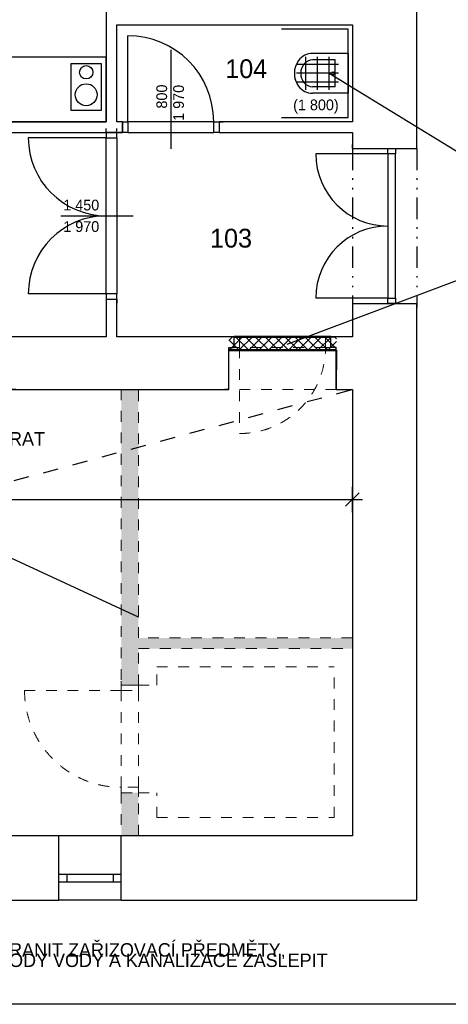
# Model space of a CAD drawing. Header units: millimetres. Extents: x -43330 to -14067, y 26687 to 41537.
# Tile 3 of 5: x -29112 to -25124, y 26687 to 35844. Entities that reach past the tile are written whole.
import ezdxf

# ---------------------------------------------------------------- set-up
doc = ezdxf.new("R2010")
doc.units = ezdxf.units.MM
doc.header["$MEASUREMENT"] = 0
for name, pattern in [('Čerchovaná se dvěma tečkami M', [455, 200, -75, 15, -75, 15, -75]), ('Čárkovaná', [282.222223, 141.111112, -141.111112]), ('Čárkovaná M', [200, 100, -100])]:
    doc.linetypes.add(name, pattern=pattern)
for name, color, linetype in [('Dveře ArchiCADu', 7, 'Continuous'), ('Kóty', 7, 'Continuous'), ('Nábytek', 7, 'Continuous'), ('Okna ArchiCADu', 7, 'Continuous'), ('SLEPAK', 7, 'Continuous'), ('Značky dveří ArchiCADu', 7, 'Continuous')]:
    doc.layers.add(name, color=color, linetype=linetype)
doc.styles.add('GENERATED_STYLE_1', font='txt')
doc.styles.add('GENERATED_STYLE_2', font='txt')
doc.dimstyles.new('GENERATED_STYLE__1', dxfattribs={"dimtxt": 150, "dimasz": 118.75, "dimexe": 0.18, "dimexo": 0, "dimgap": 0.09, "dimtad": 1, "dimtih": 1, "dimtoh": 1, "dimdec": 0, "dimzin": 0, "dimdsep": 46, "dimtxsty": 'GENERATED_STYLE_1', "dimblk": 'ARROWHEAD_6', "dimblk1": 'ARROWHEAD_6', "dimblk2": 'ARROWHEAD_6', "dimcen": 0.09, "dimclrd": 7, "dimclre": 7, "dimclrt": 7, "dimazin": 0, "dimtfac": 1, "dimtdec": 4, "dimtmove": 2, "dimatfit": 3, "dimfxl": 0, "dimtolj": 1, "dimtzin": 0, "dimarcsym": 0})
doc.dimstyles.new('GENERATED_STYLE__2', dxfattribs={"dimtxt": 150, "dimasz": 118.75, "dimexe": 0.18, "dimexo": 0, "dimgap": 0.09, "dimtad": 1, "dimdec": 0, "dimzin": 0, "dimdsep": 46, "dimtxsty": 'GENERATED_STYLE_1', "dimblk": 'ARROWHEAD_6', "dimblk1": 'ARROWHEAD_6', "dimblk2": 'ARROWHEAD_6', "dimcen": 0.09, "dimclrd": 7, "dimclre": 7, "dimclrt": 7, "dimazin": 0, "dimtfac": 1, "dimtdec": 4, "dimtmove": 0, "dimatfit": 3, "dimfxl": 0, "dimtolj": 1, "dimtzin": 0, "dimarcsym": 0})
doc.dimstyles.new('GENERATED_STYLE__4', dxfattribs={"dimtxt": 125, "dimasz": 118.75, "dimexe": 0.18, "dimexo": 0, "dimgap": 0.09, "dimtad": 1, "dimtih": 1, "dimtoh": 1, "dimdec": 0, "dimzin": 0, "dimdsep": 46, "dimtxsty": 'GENERATED_STYLE_1', "dimblk": 'ARROWHEAD_6', "dimblk1": 'ARROWHEAD_6', "dimblk2": 'ARROWHEAD_6', "dimcen": 0.09, "dimclrd": 7, "dimclre": 7, "dimclrt": 7, "dimazin": 0, "dimtfac": 1, "dimtdec": 4, "dimtmove": 0, "dimatfit": 3, "dimfxl": 0, "dimtolj": 1, "dimtzin": 0, "dimarcsym": 0})
doc.dimstyles.new('GENERATED_STYLE__5', dxfattribs={"dimtxt": 0.18, "dimasz": 182.4, "dimexe": 0.18, "dimexo": 0.0625, "dimgap": 0.09, "dimtad": 0, "dimtih": 1, "dimtoh": 1, "dimdec": 4, "dimzin": 0, "dimdsep": 46, "dimcen": 0.09, "dimadec": 0, "dimazin": 0, "dimtfac": 1, "dimtdec": 4, "dimtmove": 0, "dimatfit": 3, "dimldrblk": 'ARROWHEAD_5', "dimfxl": 0, "dimtolj": 1, "dimtzin": 0, "dimarcsym": 0})

# ---------------------------------------------------------------- blocks, each defined once
blk = doc.blocks.new('*D1')
at = {"layer": 'Kóty', "linetype": 'Continuous'}
for p, q in [((-41426.8, 31264.6), (-41426.8, 31499)), ((-26016.8, 31264.6), (-26016.8, 31499)), ((-41364.3, 31444.3), (-41489.3, 31319.3)), ((-26079.3, 31319.3), (-25954.3, 31444.3)), ((-41520.6, 31381.8), (-41426.8, 31381.8)), ((-41426.8, 31381.8), (-26016.8, 31381.8)), ((-26016.8, 31381.8), (-25923.1, 31381.8))]:
    blk.add_line(p, q, dxfattribs=at)
at = {"layer": 'Kóty', "insert": (-34525.5, 31411.8), "char_height": 150, "attachment_point": 7, "style": 'GENERATED_STYLE_1'}
blk.add_mtext('{15\xa0410}', dxfattribs=at)
blk = doc.blocks.new('ARROWHEAD_6')
at = {"color": 0, "linetype": 'Continuous', "lineweight": 0}
for p, q in [((0, 0), (-1, 0)), ((-0.5, -0.5), (0.5, 0.5))]:
    blk.add_line(p, q, dxfattribs=at)
blk = doc.blocks.new('*D3')
at = {"layer": 'Kóty', "linetype": 'Continuous'}
for p, q in [((-29203.3, 32342.7), (-29328.3, 32467.7)), ((-29265.8, 32405.2), (-29265.8, 32498.9)), ((-29148.6, 32405.2), (-29383, 32405.2)), ((-29265.8, 28255.2), (-29265.8, 32405.2)), ((-29328.3, 28317.7), (-29203.3, 28192.7)), ((-29148.6, 28255.2), (-29383, 28255.2)), ((-29265.8, 28161.4), (-29265.8, 28255.2))]:
    blk.add_line(p, q, dxfattribs=at)
at = {"layer": 'Kóty', "insert": (-29295.8, 30073.7), "char_height": 150, "attachment_point": 7, "rotation": 90, "style": 'GENERATED_STYLE_1'}
blk.add_mtext('{4\xa0150}', dxfattribs=at)
blk = doc.blocks.new('*D7')
at = {"layer": 'Kóty', "linetype": 'Continuous'}
for p, q in [((-26674.8, 35949.9), (-26674.8, 36184.3)), ((-26016.8, 35949.9), (-26016.8, 36184.3)), ((-26612.3, 36129.6), (-26737.3, 36004.6)), ((-26079.3, 36004.6), (-25954.3, 36129.6)), ((-26768.5, 36067.1), (-26674.8, 36067.1)), ((-26674.8, 36067.1), (-26016.8, 36067.1)), ((-26016.8, 36067.1), (-25923.1, 36067.1))]:
    blk.add_line(p, q, dxfattribs=at)
at = {"layer": 'Kóty', "insert": (-26488.1, 36092.1), "char_height": 125, "attachment_point": 7, "style": 'GENERATED_STYLE_1'}
blk.add_mtext('{700}', dxfattribs=at)
blk = doc.blocks.new('ARROWHEAD_5')
at = {"color": 0, "linetype": 'Continuous', "lineweight": 0}
blk.add_line((0, 0), (-1, 0), dxfattribs=at)
blk.add_solid([(-1, 0.2679), (0, 0), (-1, -0.2679), (-1, 0.2679)], dxfattribs=at)

msp = doc.modelspace()

# ---------------------------------------------------------------- hatches: boundary and pattern name
at = {"layer": 'Nábytek', "linetype": 'Continuous', "lineweight": 0}
h = msp.add_hatch(dxfattribs=at)
h.set_pattern_fill('Zdivo___betonové_tvárnice', color=1, style=0, pattern_type=2)
h.set_pattern_definition([(45, (0, 0), (-45.96194, 45.96194), []), (135, (0, 0), (45.96194, 45.96194), [])])
h.paths.add_polyline_path([(-27166.8, 32770.2), (-26165.2, 32770.2), (-26165.2, 32895.2), (-27166.8, 32895.2)])
at = {"layer": 'SLEPAK', "linetype": 'Continuous', "lineweight": 20}
for points in [[(-28166.8, 32405.2), (-28166.8, 29655.2), (-28006.8, 29655.2), (-28006.8, 32405.2)], [(-28006.8, 29995.2), (-26016.8, 29995.2), (-26016.8, 30095.2), (-28006.8, 30095.2)], [(-28166.8, 28255.2), (-28006.8, 28255.2), (-28006.8, 28655.2), (-28166.8, 28655.2)]]:
    msp.add_hatch(color=51, dxfattribs=at).paths.add_polyline_path(points)

# ---------------------------------------------------------------- linework, layer by layer
at = {"layer": 'Dveře ArchiCADu', "linetype": 'Continuous'}
for p, q in [((-28106.8, 34895.2), (-28106.8, 35695.2)), ((-28156.8, 34895.2), (-28193.8, 34895.2)), ((-28156.8, 34895.2), (-28106.8, 34895.2)), ((-28156.8, 34795.2), (-28156.8, 34895.2)), ((-28156.8, 34895.2), (-28156.8, 34795.2)), ((-27306.8, 34895.2), (-28106.8, 34895.2)), ((-28106.8, 34895.2), (-28106.8, 34795.2)), ((-27306.8, 34795.2), (-27306.8, 34895.2)), ((-27306.8, 34895.2), (-27256.8, 34895.2)), ((-27256.8, 34895.2), (-27256.8, 34795.2)), ((-27256.8, 34895.2), (-27256.8, 34795.2)), ((-27256.8, 34895.2), (-27219.8, 34895.2)), ((-28306.8, 34795.2), (-28306.8, 34832.2)), ((-28306.8, 34795.2), (-28306.8, 34745.2)), ((-28206.8, 34795.2), (-28306.8, 34795.2)), ((-28306.8, 34795.2), (-28206.8, 34795.2)), ((-28206.8, 34795.2), (-28206.8, 34832.2)), ((-28206.8, 34745.2), (-28206.8, 34795.2)), ((-28156.8, 34795.2), (-28193.8, 34795.2)), ((-28106.8, 34795.2), (-28156.8, 34795.2)), ((-28106.8, 34795.2), (-27306.8, 34795.2)), ((-27256.8, 34795.2), (-27306.8, 34795.2)), ((-27256.8, 34795.2), (-27219.8, 34795.2)), ((-28306.8, 34745.2), (-29031.8, 34745.2)), ((-28306.8, 33295.2), (-28306.8, 34745.2)), ((-28306.8, 34745.2), (-28206.8, 34745.2)), ((-28206.8, 34745.2), (-28206.8, 33295.2)), ((-26016.8, 34645.2), (-26016.8, 34682.2)), ((-26016.8, 34645.2), (-25686.8, 34645.2)), ((-25686.8, 34595.2), (-25686.8, 34645.2)), ((-25686.8, 34645.2), (-25616.8, 34645.2)), ((-25686.8, 34645.2), (-25616.8, 34645.2)), ((-25616.8, 34645.2), (-25616.8, 34595.2)), ((-25616.8, 34645.2), (-25416.8, 34645.2)), ((-25416.8, 34645.2), (-25416.8, 34682.2)), ((-25686.8, 34595.2), (-26356.8, 34595.2)), ((-25686.8, 34595.2), (-25686.8, 33255.2)), ((-25616.8, 34595.2), (-25686.8, 34595.2)), ((-25616.8, 33255.2), (-25616.8, 34595.2)), ((-28306.8, 33295.2), (-29031.8, 33295.2)), ((-28206.8, 33295.2), (-28306.8, 33295.2)), ((-28306.8, 33295.2), (-28306.8, 33245.2)), ((-28306.8, 33245.2), (-28206.8, 33245.2)), ((-28306.8, 33245.2), (-28206.8, 33245.2)), ((-28306.8, 33245.2), (-28306.8, 33208.2)), ((-28206.8, 33245.2), (-28206.8, 33295.2)), ((-28206.8, 33245.2), (-28206.8, 33208.2)), ((-25686.8, 33255.2), (-26356.8, 33255.2)), ((-25686.8, 33205.2), (-25686.8, 33255.2)), ((-25686.8, 33255.2), (-25616.8, 33255.2)), ((-25616.8, 33255.2), (-25616.8, 33205.2)), ((-26016.8, 33205.2), (-25686.8, 33205.2)), ((-26016.8, 33205.2), (-26016.8, 33168.2)), ((-25616.8, 33205.2), (-25686.8, 33205.2)), ((-25686.8, 33205.2), (-25616.8, 33205.2)), ((-25616.8, 33205.2), (-25416.8, 33205.2)), ((-25416.8, 33205.2), (-25416.8, 33168.2))]:
    msp.add_line(p, q, dxfattribs=at)
at = {"layer": 'Dveře ArchiCADu', "linetype": 'Čerchovaná se dvěma tečkami M'}
for p, q in [((-26016.8, 34645.2), (-26016.8, 33205.2)), ((-25416.8, 34645.2), (-25416.8, 33205.2))]:
    msp.add_line(p, q, dxfattribs=at)
at = {"layer": 'Dveře ArchiCADu', "color": 30, "linetype": 'Čárkovaná M', "lineweight": 15}
for p, q in [((-27116.8, 32895.2), (-27153.8, 32895.2)), ((-27066.8, 32895.2), (-27116.8, 32895.2)), ((-27116.8, 32895.2), (-27116.8, 32795.2)), ((-27116.8, 32795.2), (-27116.8, 32895.2)), ((-27066.8, 32895.2), (-26266.8, 32895.2)), ((-27066.8, 32795.2), (-27066.8, 32895.2)), ((-26216.8, 32895.2), (-26266.8, 32895.2)), ((-26266.8, 32895.2), (-26266.8, 32795.2)), ((-26216.8, 32795.2), (-26216.8, 32895.2)), ((-26216.8, 32795.2), (-26216.8, 32895.2)), ((-26216.8, 32895.2), (-26179.8, 32895.2)), ((-27166.8, 32405.2), (-27166.8, 32795.2)), ((-27166.8, 32795.2), (-27116.8, 32795.2)), ((-27116.8, 32795.2), (-27066.8, 32795.2)), ((-26266.8, 32795.2), (-27066.8, 32795.2)), ((-27066.8, 32795.2), (-27066.8, 31995.2)), ((-26266.8, 32795.2), (-26216.8, 32795.2)), ((-26166.8, 32795.2), (-26216.8, 32795.2)), ((-26166.8, 32405.2), (-26166.8, 32795.2)), ((-27166.8, 32405.2), (-27203.8, 32405.2)), ((-26166.8, 32405.2), (-27166.8, 32405.2)), ((-26166.8, 32405.2), (-26129.8, 32405.2)), ((-28166.8, 29655.2), (-28166.8, 29692.2)), ((-28006.8, 29655.2), (-28006.8, 29692.2)), ((-28166.8, 29605.2), (-29066.8, 29605.2)), ((-28166.8, 29655.2), (-28166.8, 29605.2)), ((-28006.8, 29655.2), (-28166.8, 29655.2)), ((-28166.8, 29655.2), (-28006.8, 29655.2)), ((-28166.8, 28705.2), (-28166.8, 29605.2)), ((-28166.8, 29605.2), (-28006.8, 29605.2)), ((-28006.8, 29605.2), (-28006.8, 29655.2)), ((-28006.8, 29605.2), (-28006.8, 28705.2)), ((-28006.8, 28705.2), (-28166.8, 28705.2)), ((-28166.8, 28705.2), (-28166.8, 28655.2)), ((-28006.8, 28655.2), (-28006.8, 28705.2)), ((-28166.8, 28655.2), (-28006.8, 28655.2)), ((-28166.8, 28655.2), (-28006.8, 28655.2)), ((-28166.8, 28655.2), (-28166.8, 28618.2)), ((-28006.8, 28655.2), (-28006.8, 28618.2))]:
    msp.add_line(p, q, dxfattribs=at)
at = {"layer": 'Dveře ArchiCADu', "linetype": 'Continuous'}
for centre, radius, start, end in [((-28106.8, 34895.2), 800, 0, 90), ((-28306.8, 34745.2), 725, 180, 270), ((-25686.8, 34595.2), 670, 180, 270), ((-28306.8, 33295.2), 725, 90, 180), ((-25686.8, 33255.2), 670, 90, 180)]:
    msp.add_arc(centre, radius, start, end, dxfattribs=at)
at = {"layer": 'Dveře ArchiCADu', "color": 30, "linetype": 'Čárkovaná M', "lineweight": 15}
for centre, radius, start, end in [((-27066.8, 32795.2), 800, 270, 0), ((-28166.8, 29605.2), 900, 180, 270)]:
    msp.add_arc(centre, radius, start, end, dxfattribs=at)
at = {"layer": 'Nábytek', "color": 20, "linetype": 'Continuous', "lineweight": 25}
for p, q in [((-26056.8, 35530.2), (-26386.8, 35530.2)), ((-26056.8, 35530.2), (-26056.8, 35160.2)), ((-26176.8, 35470.2), (-26386.8, 35470.2)), ((-26176.8, 35220.2), (-26176.8, 35470.2)), ((-26176.8, 35220.2), (-26386.8, 35220.2)), ((-26056.8, 35160.2), (-26386.8, 35160.2))]:
    msp.add_line(p, q, dxfattribs=at)
msp.add_circle((-26199.3, 35345.2), 15, dxfattribs=at)
for centre, radius, start, end in [((-26386.8, 35367.7), 162.5, 90, 143.1301), ((-26356.8, 35345.2), 200, 143.1301, 216.8699), ((-26386.8, 35367.7), 102.5, 90, 143.1301), ((-26356.8, 35345.2), 200, 180, 216.8699), ((-26356.8, 35345.2), 140, 143.1301, 216.8699), ((-26386.8, 35322.7), 102.5, 216.8699, 270), ((-26386.8, 35322.7), 162.5, 216.8699, 270), ((-26386.8, 35322.7), 162.5, 216.8699, 270)]:
    msp.add_arc(centre, radius, start, end, dxfattribs=at)
at = {"layer": 'Okna ArchiCADu', "linetype": 'Continuous'}
for p, q in [((-28166.8, 28255.2), (-28746.8, 28255.2)), ((-28671.8, 27895.2), (-28746.8, 27895.2)), ((-28746.8, 27825.2), (-28746.8, 27895.2)), ((-28671.8, 27825.2), (-28671.8, 27895.2)), ((-28241.8, 27895.2), (-28671.8, 27895.2)), ((-28166.8, 27895.2), (-28241.8, 27895.2)), ((-28241.8, 27895.2), (-28241.8, 27825.2)), ((-28166.8, 27825.2), (-28166.8, 27895.2)), ((-28746.8, 27825.2), (-28671.8, 27825.2)), ((-28671.8, 27825.2), (-28241.8, 27825.2)), ((-28241.8, 27825.2), (-28166.8, 27825.2)), ((-28166.8, 27655.2), (-28746.8, 27655.2))]:
    msp.add_line(p, q, dxfattribs=at)
at = {"layer": 'SLEPAK', "color": 20, "linetype": 'Continuous', "lineweight": 25}
for p, q in [((-26056.8, 35755.2), (-26674.8, 35755.2)), ((-26056.8, 34935.2), (-26056.8, 35755.2)), ((-26449.4, 35191.2), (-26449.4, 35499.1)), ((-26340.5, 35191.2), (-26340.5, 35499.1)), ((-26231.7, 35191.2), (-26231.7, 35499.1)), ((-26144.5, 35427.8), (-26536.2, 35427.8)), ((-26144.5, 35345.2), (-26536.2, 35345.2)), ((-26144.5, 35262.6), (-26536.2, 35262.6)), ((-26674.8, 34935.2), (-26056.8, 34935.2))]:
    msp.add_line(p, q, dxfattribs=at)
at = {"layer": 'SLEPAK', "linetype": 'Continuous'}
for p, q in [((-28306.8, 35495.2), (-30244.7, 35495.2)), ((-28632.8, 35437.6), (-28354.1, 35437.6)), ((-28632.8, 34998.8), (-28632.8, 35437.6)), ((-28354.1, 35437.6), (-28354.1, 34998.8)), ((-28306.8, 34895.2), (-28306.8, 35495.2)), ((-28354.1, 34998.8), (-28632.8, 34998.8)), ((-30244.7, 34895.2), (-28306.8, 34895.2)), ((-28156.8, 34895.2), (-28193.8, 34895.2)), ((-28156.8, 34895.2), (-28156.8, 34795.2)), ((-27256.8, 34895.2), (-27219.8, 34895.2)), ((-27256.8, 34895.2), (-27256.8, 34795.2)), ((-28306.8, 34795.2), (-28306.8, 34832.2)), ((-28306.8, 34795.2), (-28206.8, 34795.2)), ((-28206.8, 34795.2), (-28206.8, 34832.2)), ((-28156.8, 34795.2), (-28193.8, 34795.2)), ((-27256.8, 34795.2), (-27219.8, 34795.2)), ((-26016.8, 34645.2), (-26016.8, 34682.2)), ((-26016.8, 34645.2), (-25686.8, 34645.2)), ((-26016.8, 34645.2), (-25686.8, 34645.2)), ((-25686.8, 34645.2), (-25616.8, 34645.2)), ((-25616.8, 34645.2), (-25416.8, 34645.2)), ((-25416.8, 34645.2), (-25416.8, 34682.2)), ((-28306.8, 33245.2), (-28306.8, 33208.2)), ((-28306.8, 33245.2), (-28206.8, 33245.2)), ((-28206.8, 33245.2), (-28206.8, 33208.2)), ((-26016.8, 33205.2), (-26016.8, 33168.2)), ((-26016.8, 33205.2), (-25686.8, 33205.2)), ((-26016.8, 33205.2), (-25686.8, 33205.2)), ((-25686.8, 33205.2), (-25616.8, 33205.2)), ((-25616.8, 33205.2), (-25416.8, 33205.2)), ((-25416.8, 33205.2), (-25416.8, 33168.2)), ((-27116.8, 32895.2), (-27153.8, 32895.2)), ((-27116.8, 32795.2), (-27116.8, 32895.2)), ((-26216.8, 32895.2), (-26179.8, 32895.2)), ((-26216.8, 32795.2), (-26216.8, 32895.2)), ((-27166.8, 32795.2), (-27116.8, 32795.2)), ((-27166.8, 32405.2), (-27166.8, 32795.2)), ((-27166.8, 32795.2), (-27116.8, 32795.2)), ((-27166.8, 32405.2), (-27166.8, 32795.2)), ((-26166.8, 32795.2), (-26216.8, 32795.2)), ((-26166.8, 32795.2), (-26216.8, 32795.2)), ((-26166.8, 32405.2), (-26166.8, 32795.2)), ((-26166.8, 32405.2), (-26166.8, 32795.2)), ((-27166.8, 32405.2), (-27166.8, 32770.2)), ((-26165.2, 32770.2), (-26166.8, 32405.2)), ((-27391.6, 32405.2), (-27166.8, 32405.2)), ((-27166.8, 32405.2), (-27203.8, 32405.2)), ((-26166.8, 32405.2), (-26129.8, 32405.2)), ((-26166.8, 32405.2), (-26016.8, 32405.2)), ((-28746.8, 27895.2), (-28746.8, 28255.2)), ((-28166.8, 27895.2), (-28166.8, 28255.2)), ((-28746.8, 27825.2), (-28746.8, 27895.2)), ((-28166.8, 27825.2), (-28166.8, 27895.2)), ((-28746.8, 27655.2), (-28746.8, 27825.2)), ((-28166.8, 27655.2), (-28166.8, 27825.2))]:
    msp.add_line(p, q, dxfattribs=at)
at = {"layer": 'SLEPAK', "color": 20, "linetype": 'Continuous', "lineweight": 50}
for p, q in [((-27116.8, 32895.2), (-26216.8, 32895.2)), ((-27166.8, 32770.2), (-26165.2, 32770.2))]:
    msp.add_line(p, q, dxfattribs=at)
at = {"layer": 'SLEPAK', "color": 20, "linetype": 'Čárkovaná', "lineweight": 25}
msp.add_line((-41426.8, 28255.2), (-26016.8, 32405.2), dxfattribs=at)
at = {"layer": 'SLEPAK', "color": 30, "linetype": 'Čárkovaná M', "lineweight": 15}
for p, q in [((-28006.8, 29995.2), (-26016.8, 29995.2)), ((-27836.8, 29825.2), (-26186.8, 29825.2)), ((-27836.8, 29655.2), (-27836.8, 29825.2)), ((-26186.8, 28425.2), (-26186.8, 29825.2)), ((-28166.8, 29655.2), (-28166.8, 29692.2)), ((-28006.8, 29655.2), (-28006.8, 29692.2)), ((-28166.8, 29655.2), (-28006.8, 29655.2)), ((-28006.8, 29655.2), (-27836.8, 29655.2)), ((-28166.8, 28655.2), (-28166.8, 28618.2)), ((-28166.8, 28655.2), (-28006.8, 28655.2)), ((-28006.8, 28655.2), (-28006.8, 28618.2)), ((-28006.8, 28655.2), (-27836.8, 28655.2)), ((-27836.8, 28425.2), (-27836.8, 28655.2)), ((-27836.8, 28425.2), (-26186.8, 28425.2))]:
    msp.add_line(p, q, dxfattribs=at)
at = {"layer": 'SLEPAK', "linetype": 'Continuous', "flags": 128}
for points in [[(-25416.8, 34645.2), (-25416.8, 37575.2)], [(-28306.8, 37175.2), (-28306.8, 34925.2)], [(-28206.8, 34925.2), (-28206.8, 35795.2)], [(-28206.8, 35795.2), (-26016.8, 35795.2)], [(-26016.8, 35795.2), (-26016.8, 34895.2)], [(-28306.8, 34895.2), (-30266.8, 34895.2)], [(-28306.8, 34925.2), (-28306.8, 34895.2)], [(-28206.8, 34895.2), (-28206.8, 34925.2)], [(-28156.8, 34895.2), (-28206.8, 34895.2)], [(-26016.8, 34895.2), (-27256.8, 34895.2)], [(-30266.8, 34795.2), (-28306.8, 34795.2)], [(-28206.8, 34795.2), (-28156.8, 34795.2)], [(-27256.8, 34795.2), (-26016.8, 34795.2)], [(-26016.8, 34795.2), (-26016.8, 34645.2)], [(-28306.8, 33245.2), (-28306.8, 32895.2)], [(-28206.8, 32895.2), (-28206.8, 33245.2)], [(-26016.8, 33205.2), (-26016.8, 32895.2)], [(-25416.8, 27655.2), (-25416.8, 33205.2)], [(-28306.8, 32895.2), (-30366.8, 32895.2)], [(-27116.8, 32895.2), (-28206.8, 32895.2)], [(-26016.8, 32895.2), (-26216.8, 32895.2)], [(-30416.8, 32405.2), (-27166.8, 32405.2)], [(-26166.8, 32405.2), (-26016.8, 32405.2)], [(-26016.8, 32405.2), (-26016.8, 28255.2)], [(-28746.8, 28255.2), (-31366.8, 28255.2)], [(-26016.8, 28255.2), (-28166.8, 28255.2)], [(-31366.8, 27655.2), (-28746.8, 27655.2)], [(-28166.8, 27655.2), (-25416.8, 27655.2)], [(-14067.1, 26687.3), (-43329.9, 26687.3)]]:
    msp.add_lwpolyline(points, dxfattribs=at)
at = {"layer": 'SLEPAK', "color": 30, "linetype": 'Čárkovaná M', "lineweight": 15, "flags": 128}
for points in [[(-28166.8, 32405.2), (-28166.8, 29655.2)], [(-28006.8, 32405.2), (-28166.8, 32405.2)], [(-28006.8, 30095.2), (-28006.8, 32405.2)], [(-26016.8, 30095.2), (-28006.8, 30095.2)], [(-26016.8, 29995.2), (-26016.8, 30095.2)], [(-28006.8, 29655.2), (-28006.8, 29995.2)], [(-28006.8, 29995.2), (-26016.8, 29995.2)], [(-28166.8, 28655.2), (-28166.8, 28255.2)], [(-28006.8, 28255.2), (-28006.8, 28655.2)], [(-28166.8, 28255.2), (-28006.8, 28255.2)]]:
    msp.add_lwpolyline(points, dxfattribs=at)
at = {"layer": 'SLEPAK', "linetype": 'Continuous'}
for centre, radius in [((-28493.5, 35354.6), 62.3), ((-28493.5, 35145.5), 102.3)]:
    msp.add_circle(centre, radius, dxfattribs=at)
at = {"layer": 'Značky dveří ArchiCADu', "linetype": 'Continuous'}
for p, q in [((-27706.8, 35562.5), (-27706.8, 34644.2)), ((-28728.3, 34020.2), (-28056.8, 34020.2))]:
    msp.add_line(p, q, dxfattribs=at)

# ---------------------------------------------------------------- texts
at = {"linetype": 'Continuous', "char_height": 175, "attachment_point": 8, "style": 'GENERATED_STYLE_2'}
for s, insert in [('{104}', (-27004.3, 35297.9)), ('{103}', (-27145.6, 33722))]:
    msp.add_mtext(s, dxfattribs=dict(at, insert=insert))
at = {"layer": 'Kóty', "linetype": 'Continuous', "insert": (-31291.9, 31945.4), "char_height": 125, "width": 2452.573, "attachment_point": 4, "style": 'GENERATED_STYLE_1'}
msp.add_mtext('{STÁVAJÍCÍ STĚNY VYBOURAT}', dxfattribs=at)
msp.add_mtext('{STÁVAJÍCÍ STĚNY VYBOURAT}', dxfattribs=at)
msp.add_mtext('{STÁVAJÍCÍ STĚNY VYBOURAT}', dxfattribs=at)
msp.add_mtext('{STÁVAJÍCÍ STĚNY VYBOURAT}', dxfattribs=at)
at = {"layer": 'Kóty', "linetype": 'Continuous', "insert": (-29674.8, 27144.2), "char_height": 125, "width": 3492.572, "attachment_point": 4, "line_spacing_factor": 0.463495, "style": 'GENERATED_STYLE_1'}
msp.add_mtext('{ODSTRANIT ZAŘIZOVACÍ PŘEDMĚTY,\\PROZVODY VODY A KANALIZACE ZASLEPIT}', dxfattribs=at)
msp.add_mtext('{ODSTRANIT ZAŘIZOVACÍ PŘEDMĚTY,\\PROZVODY VODY A KANALIZACE ZASLEPIT}', dxfattribs=at)
at = {"layer": 'SLEPAK', "linetype": 'Continuous', "insert": (-26356.1, 34971.4), "char_height": 100, "attachment_point": 8, "style": 'GENERATED_STYLE_1'}
msp.add_mtext('{(1 800)}', dxfattribs=at)
at = {"layer": 'Značky dveří ArchiCADu', "char_height": 100, "rotation": 90, "style": 'GENERATED_STYLE_1'}
for s, insert, attachment_point in [('{800}', (-27739.5, 35017.5), 7), ('{1\xa0970}', (-27684, 34903.2), 1)]:
    msp.add_mtext(s, dxfattribs=dict(at, insert=insert, attachment_point=attachment_point))
at = {"layer": 'Značky dveří ArchiCADu', "char_height": 100, "attachment_point": 7, "style": 'GENERATED_STYLE_1'}
for s, insert in [('{1\xa0450}', (-28706.8, 34068.5)), ('{1\xa0970}', (-28706.8, 33868.5))]:
    msp.add_mtext(s, dxfattribs=dict(at, insert=insert))

# ---------------------------------------------------------------- dimensions: what is measured, and where the dimension line sits
at = {"layer": 'Kóty', "linetype": 'Continuous'}
dim = msp.add_linear_dim(base=(-26674.8, 36067.1), p1=(-26674.8, 35755.2), p2=(-26016.8, 35795.2), text='700', dimstyle='GENERATED_STYLE__4', dxfattribs=at)
dim.commit()
dim.dimension.update_dxf_attribs({"geometry": '*D7', "text_midpoint": (-26345.8, 36154.6)})
dim = msp.add_linear_dim(base=(-29265.8, 28255.2), p1=(-26016.8, 28255.2), p2=(-27116.8, 32405.2), angle=90, dimstyle='GENERATED_STYLE__2', dxfattribs=at)
dim.commit()
dim.dimension.update_dxf_attribs({"geometry": '*D3', "text_midpoint": (-29370.8, 30330.2)})
dim = msp.add_linear_dim(base=(-41426.8, 31381.8), p1=(-41426.8, 28255.2), p2=(-26016.8, 28255.2), dimstyle='GENERATED_STYLE__1', dxfattribs=at)
dim.commit()
dim.dimension.update_dxf_attribs({"geometry": '*D1', "text_midpoint": (-34212.1, 31486.8)})

# ---------------------------------------------------------------- leaders
at = {"layer": 'Kóty', "linetype": 'Continuous', "annotation_type": 0, "has_hookline": 1, "hookline_direction": 0}
for points, text_width in [([(-26231.7, 35345.2), (-24870.6, 34512.5), (-24682.5, 34512.5)], 1939.5), ([(-26624.3, 32827.6), (-24741.3, 33533.7), (-24587.6, 33533.7)], 1267.9), ([(-28006.8, 30286.4), (-31580.7, 31945.4), (-31292, 31945.4)], 1503.2), ([(-32869.2, 29408.7), (-29929.9, 27144.2), (-29674.9, 27144.2)], 3146.5), ([(-30437.5, 28668.2), (-29929.9, 27144.2), (-29674.9, 27144.2)], 3146.5)]:
    msp.add_leader(points, dimstyle='GENERATED_STYLE__5', dxfattribs=dict(at, text_width=text_width))

doc.saveas('drawing.dxf')
